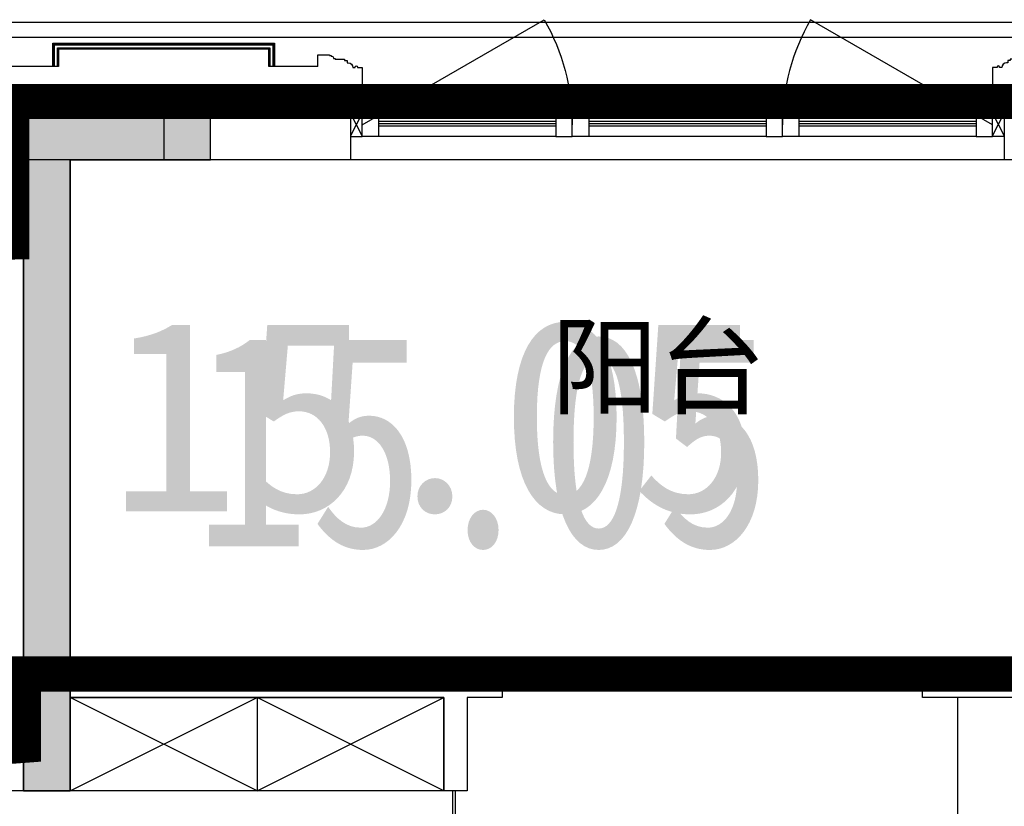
# Model space of a CAD drawing. Header units: millimetres. Extents: x 296296 to 297283, y 219875 to 220035.
# Tile 169 of 256: x 296909.01 to 296913.22, y 220018.69 to 220022.05. Entities that reach past the tile are written whole.
import ezdxf

# ---------------------------------------------------------------- set-up
doc = ezdxf.new("R2010")
doc.units = ezdxf.units.MM
doc.linetypes.add('-DASH', pattern=[0.35, 0.25, -0.1])
doc.layers.add('$面积结果', color=7, linetype='Continuous')
doc.layers.add('面积-住宅半面积', color=1, linetype='Continuous')
doc.layers.add('面积-计容-住宅-0.5', color=1, linetype='Continuous', lineweight=0)
doc.layers.add('面积-计容-住宅-1', color=1, linetype='Continuous', lineweight=0)
doc.styles.add('dw', font='simhei.ttf')
doc.styles.get("Standard").update_dxf_attribs({"font": 'arial.ttf'})

# ---------------------------------------------------------------- blocks, each defined once
blk = doc.blocks.new('wy53eu64i765i57i78i')
blk.add_hatch(color=253).paths.add_polyline_path([(1002774.853644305, 192158.4369128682), (1002774.855600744, 192158.4369128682), (1002774.865335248, 190058.4376608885), (1002574.865335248, 190058.4376608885), (1002574.855600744, 192958.4376834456), (1003374.855165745, 192958.4376794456), (1003374.855165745, 192758.4369128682), (1002774.855600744, 192758.4369128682)])
at = {"color": 253}
blk.add_lwpolyline([(1002574.855600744, 192958.4369168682), (1002574.846796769, 190058.4376608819), (1002774.846796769, 190058.4376608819), (1002774.855600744, 192758.4369128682), (1003374.855165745, 192758.4369128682), (1003374.855165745, 192958.4369128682), (1002574.855600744, 192958.4369168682)], close=True, dxfattribs=at)
blk = doc.blocks.new('sayea5yuteaytuytrauyt')
h = blk.add_hatch()
h.set_pattern_fill('钢筋混凝土', color=253, scale=100)
h.set_pattern_definition([(45, (0, 0), (-176.7766952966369, 176.7766952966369), []), (49.99999999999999, (0, 0), (717.2601826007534, -62.75213498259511), [75, -825]), (355, (0, 0), (-138.751333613, 752.1921337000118), [60, -660]), (100.4514, (59.77168, -5.22934), (578.5093817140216, 689.4395420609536), [63.74019000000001, -701.142112]), (46.1842, (0, 200), (1067.241048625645, -165.5190143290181), [112.5, -1237.5]), (96.63560000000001, (88.936745, 186.206693), (934.6627055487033, 974.1178709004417), [95.610288, -1051.713]), (351.1842, (0, 200), (934.6619451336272, 974.1186009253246), [90, -990]), (21, (100, 150), (596.9070521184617, -402.6188906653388), [75, -825]), (326.0000000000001, (100, 150), (243.3153319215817, 725.150045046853), [60, -660]), (71.4514, (149.742233, 116.448394), (840.22262858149, 322.5304967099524), [63.74019000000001, -701.142112]), (37.5, (0, 0), (12.15985531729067, 332.8938538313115), [0, -652, 0, -670, 0, -662.5]), (7.5, (0, 0), (263.0695374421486, 394.4117118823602), [0, -382, 0, -637, 0, -252.5]), (327.5, (-223, 0), (533.822436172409, -22.55487173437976), [0, -250, 0, -780, 0, -1035]), (317.5, (-323, 0), (583.1861693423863, 100.1049823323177), [0, -325, 0, -518, 0, -735])])
h.paths.add_polyline_path([(1007424.854593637, 89058.43775986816), (1007424.854593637, 87258.43856486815), (1007174.854593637, 87258.43856486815), (1007174.854593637, 89058.43775986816)])
h.paths.add_polyline_path([(1021574.855280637, 89058.43775986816), (1021574.855280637, 87258.43856486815), (1021324.855280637, 87258.43856486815), (1021324.855280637, 89058.43775986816)])
h.paths.add_polyline_path([(989374.8548266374, 89058.43775186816), (989374.8548266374, 87258.43815686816), (989124.8548266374, 87258.43815686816), (989124.8548266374, 89058.43775186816)])
h.paths.add_polyline_path([(1039624.855051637, 89058.43775186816), (1039624.855051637, 87258.43815686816), (1039374.855051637, 87258.43815686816), (1039374.855051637, 89058.43775186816)])
h.paths.add_polyline_path([(1014474.854936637, 87858.43815686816), (1014474.854936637, 84858.43816086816), (1014274.854936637, 84858.43816086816), (1014274.854936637, 87858.43815686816)])
h.paths.add_polyline_path([(1044574.854944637, 92958.43692786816), (1044574.854944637, 91158.43691286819), (1044374.854944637, 91158.43691286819), (1044374.854944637, 92758.43691286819), (1044074.854822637, 92758.43691286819), (1044074.854822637, 92958.43691286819)])
h.paths.add_polyline_path([(984374.8549336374, 92758.43691286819), (984374.8549336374, 91158.43691286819), (984174.8549336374, 91158.43691286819), (984174.8548116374, 92958.43691286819), (984674.8550556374, 92958.43691286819), (984674.8550556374, 92758.43691286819)])
h.paths.add_polyline_path([(1027974.850721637, 92758.43691286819), (1027974.850721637, 91258.40206186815), (1027774.850721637, 91258.40206186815), (1027774.850721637, 92958.43691286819), (1028324.850721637, 92958.43691286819), (1028324.850721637, 92758.43691286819)])
h.paths.add_polyline_path([(1000974.859155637, 92958.43691286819), (1000974.859155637, 91258.40206186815), (1000774.859155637, 91258.40206186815), (1000774.859155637, 92758.43691286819), (1000424.859155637, 92758.43691286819), (1000424.859155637, 92958.43691286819)])
h.paths.add_polyline_path([(1033174.859613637, 92958.43691286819), (1033174.859613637, 91258.40205786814), (1032974.859613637, 91258.40205786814), (1032974.859613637, 92758.43691286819), (1032624.859613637, 92758.43691286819), (1032624.859613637, 92958.43691286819)])
h.paths.add_polyline_path([(995774.8502636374, 92758.43691286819), (995774.8502636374, 91258.40205786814), (995574.8502636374, 91258.40205786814), (995574.8502636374, 92958.43691286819), (996124.8502636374, 92958.43691286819), (996124.8502636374, 92758.43691286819)])
h.paths.add_polyline_path([(1014874.854936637, 80258.43772586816), (1014874.854936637, 80058.43772586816), (1014274.854936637, 80058.43772586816), (1014274.854936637, 81858.43772586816), (1014474.854936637, 81858.43772586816), (1014474.854936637, 80258.43772586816)])
h.paths.add_polyline_path([(1046674.855165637, 92358.43775186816), (1046674.855165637, 90658.43777086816), (1046474.855165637, 90658.43777086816), (1046474.855165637, 92158.43775186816), (1046024.855051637, 92158.43775186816), (1046024.855051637, 92358.43775186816)])
h.paths.add_polyline_path([(982274.8547116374, 92158.43775186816), (982274.8547116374, 90658.43777086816), (982074.8547116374, 90658.43777086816), (982074.8547116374, 92358.43775186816), (982724.8548266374, 92358.43775186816), (982724.8548266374, 92158.43775186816)])
h.paths.add_polyline_path([(1042874.855566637, 80058.43772586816), (1042874.855604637, 79458.43791586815), (1042074.855596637, 79458.43791586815), (1042074.855596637, 79658.43791586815), (1042674.855566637, 79658.43791586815), (1042674.855528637, 80258.43772586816), (1043624.855539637, 80258.43772586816), (1043624.855539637, 80058.43772586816)])
h.paths.add_polyline_path([(1010674.855341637, 80058.43772586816), (1010674.855379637, 79458.43791586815), (1009874.855367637, 79458.43791586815), (1009874.855367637, 79658.43791586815), (1010474.855341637, 79658.43791586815), (1010474.855303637, 80258.43772586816), (1011424.855310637, 80258.43772586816), (1011424.855310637, 80058.43772586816)])
h.paths.add_polyline_path([(1018874.854505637, 79658.43791586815), (1018874.854505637, 79458.43791586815), (1018074.854498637, 79458.43791586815), (1018074.854536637, 80058.43772586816), (1017324.854563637, 80058.43772586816), (1017324.854563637, 80258.43772586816), (1018274.854536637, 80258.43773286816), (1018274.854536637, 79658.43791586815)])
h.paths.add_polyline_path([(986674.8542806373, 79658.43791586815), (986674.8542806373, 79458.43791586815), (985874.8542736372, 79458.43791586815), (985874.8543116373, 80058.43772586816), (985124.8543376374, 80058.43772586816), (985124.8543376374, 80258.43772586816), (986074.8543116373, 80258.43773286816), (986074.8543116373, 79658.43791586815)])
h.paths.add_polyline_path([(1016574.855280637, 92758.43691286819), (1016574.855280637, 91158.43691286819), (1016374.855280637, 91158.43691286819), (1016374.855280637, 92158.43775186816), (1016074.855051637, 92158.43775186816), (1016074.855051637, 92358.43775186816), (1016374.855280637, 92358.43775186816), (1016374.855280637, 92958.43691286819), (1016874.855280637, 92958.43691286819), (1016874.855280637, 92758.43691286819)])
h.paths.add_polyline_path([(1012374.854593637, 92158.43775186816), (1012374.854593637, 91158.43691286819), (1012174.854593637, 91158.43691286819), (1012174.854593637, 92758.43691286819), (1011874.854593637, 92758.43691286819), (1011874.854593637, 92958.43691286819), (1012374.854593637, 92958.43691286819), (1012374.854593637, 92358.43775186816), (1012674.854826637, 92358.43775186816), (1012674.854826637, 92158.43775186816)])
h.paths.add_polyline_path([(1031699.854631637, 87258.43614286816), (1031699.854631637, 86658.43778686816), (1029249.854215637, 86658.43778686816), (1029249.854215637, 87258.43614286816), (1029449.854215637, 87258.43614286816), (1029449.854215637, 86858.43778286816), (1031499.854631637, 86858.43778286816), (1031499.854631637, 87258.43614286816)])
h.paths.add_polyline_path([(999499.8556616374, 87258.43614286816), (999499.8556616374, 86658.43778686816), (997049.8552426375, 86658.43778686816), (997049.8552426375, 87258.43614286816), (997249.8552426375, 87258.43614286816), (997249.8552426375, 86858.43778286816), (999299.8556616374, 86858.43778286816), (999299.8556616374, 87258.43614286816)])
h.paths.add_polyline_path([(1029449.854215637, 89158.43772886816), (1029449.854215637, 88743.43829786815), (1029249.854215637, 88743.43829786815), (1029249.854215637, 89358.43772886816), (1031699.854631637, 89358.43772886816), (1031699.854631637, 88743.43913286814), (1031499.854631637, 88743.43913286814), (1031499.854631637, 89158.43772886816)])
h.paths.add_polyline_path([(999499.8556616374, 89358.43772886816), (999499.8556616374, 88743.43829786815), (999299.8556616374, 88743.43829786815), (999299.8556616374, 89158.43772886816), (997249.8552426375, 89158.43772886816), (997249.8552426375, 88743.43913286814), (997049.8552426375, 88743.43913286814), (997049.8552426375, 89358.43772886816)])
h.paths.add_polyline_path([(1026174.845110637, 92958.43691286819), (1026174.845110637, 90058.43717586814), (1025974.845110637, 90058.43717586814), (1025974.845110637, 92758.43691286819), (1025574.850809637, 92758.43691286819), (1025574.850809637, 92958.43691286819)])
h.paths.add_polyline_path([(1002774.864763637, 92758.43691286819), (1002774.864763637, 90058.43717586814), (1002574.864763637, 90058.43717586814), (1002574.864763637, 92958.43691286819), (1003174.859068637, 92958.43691286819), (1003174.859068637, 92758.43691286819)])
h.paths.add_polyline_path([(993974.8547306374, 92958.43691686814), (993974.8547306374, 90058.44779286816), (993774.8547306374, 90058.44779286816), (993774.8547306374, 92758.43691286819), (993374.8515306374, 92758.43691286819), (993374.8515306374, 92958.43691286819)])
h.paths.add_polyline_path([(1034974.855142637, 92758.43691286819), (1034974.855142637, 90058.44779286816), (1034774.855142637, 90058.44779286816), (1034774.855142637, 92958.43691686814), (1035374.858343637, 92958.43691286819), (1035374.858343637, 92758.43691286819)])
h.paths.add_polyline_path([(1046674.855165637, 83408.43776386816), (1046674.855165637, 80058.43772586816), (1046074.855165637, 80058.43772586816), (1046074.855165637, 80258.43772586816), (1046474.855165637, 80258.43772586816), (1046474.855165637, 83408.43776386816)])
h.paths.add_polyline_path([(982674.8547116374, 80258.43772586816), (982674.8547116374, 80058.43772586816), (982074.8547116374, 80058.43772586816), (982074.8547116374, 83408.43776386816), (982274.8547116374, 83408.43776386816), (982274.8547116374, 80258.43772586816)])
h.paths.add_polyline_path([(1001674.854280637, 89358.43772886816), (1001674.854280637, 86658.43778686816), (1001474.854280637, 86658.43778686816), (1001474.854280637, 89158.43772886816), (1000774.859155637, 89158.43772886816), (1000774.859155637, 89358.43772886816)])
h.paths.add_polyline_path([(1027274.855596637, 89158.43772886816), (1027274.855596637, 86658.43778686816), (1027074.855596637, 86658.43778686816), (1027074.855596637, 89358.43772886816), (1027974.850721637, 89358.43772886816), (1027974.850721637, 89158.43772886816)])
h.paths.add_polyline_path([(995074.8548266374, 89158.43772886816), (995074.8548266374, 86658.43778686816), (994874.8548266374, 86658.43778686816), (994874.8548266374, 89358.43772886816), (995774.8502636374, 89358.43772886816), (995774.8502636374, 89158.43772886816)])
h.paths.add_polyline_path([(1033874.855051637, 89358.43772886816), (1033874.855051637, 86658.43778686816), (1033674.855051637, 86658.43778686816), (1033674.855051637, 89158.43772886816), (1032974.859613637, 89158.43772886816), (1032974.859613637, 89358.43772886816)])
h.paths.add_polyline_path([(989374.8548266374, 92958.43691286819), (989374.8548266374, 92158.43691286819), (988974.8548266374, 92158.43691286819), (988974.8548266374, 92958.43691286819)])
h.paths.add_polyline_path([(1007574.854593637, 92958.43691286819), (1007574.854593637, 92158.43691286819), (1007174.854593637, 92158.43691286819), (1007174.854593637, 92958.43691286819)])
h.paths.add_polyline_path([(995074.8548266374, 79658.43738986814), (995074.8548266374, 79258.43738986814), (994374.8548266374, 79258.43738986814), (994374.8548266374, 79658.43738986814)])
h.paths.add_polyline_path([(1002174.854280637, 79658.43738986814), (1002174.854280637, 79258.43738986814), (1001474.854280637, 79258.43738986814), (1001474.854280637, 79658.43738986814)])
h.paths.add_polyline_path([(1027274.855596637, 79658.43738986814), (1027274.855596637, 79258.43738986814), (1026574.855596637, 79258.43738986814), (1026574.855596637, 79658.43738986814)])
h.paths.add_polyline_path([(1034374.855051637, 79658.43738986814), (1034374.855051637, 79258.43738986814), (1033674.855051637, 79258.43738986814), (1033674.855051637, 79658.43738986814)])
h.paths.add_polyline_path([(1039774.855051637, 92958.43691286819), (1039774.855051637, 92158.43691286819), (1039374.855051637, 92158.43691286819), (1039374.855051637, 92958.43691286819)])
h.paths.add_polyline_path([(1021574.855280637, 92958.43691286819), (1021574.855280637, 92158.43691286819), (1021174.855280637, 92158.43691286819), (1021174.855280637, 92958.43691286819)])
at = {"color": 253}
blk.add_lwpolyline([(1034974.855142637, 92758.43691286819), (1034974.855142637, 90058.44779286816), (1034774.855142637, 90058.44779286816), (1034774.855142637, 92958.43691686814), (1035374.858343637, 92958.43691286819), (1035374.858343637, 92758.43691286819), (1034974.855142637, 92758.43691286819)], close=True, dxfattribs=at)
blk = doc.blocks.new('4uyh5uj6kj67j75rykjtuk7tsik76ykj')
at = {"color": 253}
blk.add_text('阳台', height=337.5886524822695, dxfattribs=at).set_placement((862033.3208160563, 433705.5008984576))
blk = doc.blocks.new('*U1139')
at = {"color": 253}
for p, q in [((799.9954972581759, 150), (-799.9954984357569, 150)), ((-799.9954984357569, 150), (-799.9954984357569, -250)), ((-799.9954984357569, -250), (-5.88790499e-07, 150)), ((0, -250), (-799.9954984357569, 150)), ((0, 150), (0, -250)), ((0, 150), (0, -250)), ((0, -250), (799.9954972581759, 150)), ((799.9954972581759, -250), (0, 150)), ((799.9954972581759, -250), (799.9954972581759, 150)), ((-799.9954984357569, -250), (799.9954972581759, -250))]:
    blk.add_line(p, q, dxfattribs=at)
blk = doc.blocks.new('185洋房-边套（报建版）-旧规$0$185洋房-边套（报建版）$0$洋房户型$0$$DORLIB2D$00000131')
at = {"color": 253, "lineweight": -2}
for p, q in [((0.1499999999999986, 0.125), (0.2319490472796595, 0.1972603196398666)), ((0.2319490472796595, 0.1972603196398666), (0.2319490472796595, 0.125)), ((-0.5000000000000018, 0.125), (-0.5000000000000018, 0)), ((0.0192439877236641, 0.125), (-0.5000000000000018, 0.125)), ((0.0192439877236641, 0), (0.0192439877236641, 0.125)), ((0.3499999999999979, 0.125), (0.1499999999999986, 0.125)), ((-0.5000000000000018, 0), (0.0192439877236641, 0)), ((-0.0239902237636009, 0), (0.4999999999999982, 0)), ((-0.0239902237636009, -0.125), (-0.0239902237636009, 0)), ((0.4999999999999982, 0), (0.4999999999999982, -0.125)), ((-0.3500000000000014, -0.125), (-0.1500000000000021, -0.125)), ((-0.2319490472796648, -0.1972603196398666), (-0.2319490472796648, -0.125)), ((-0.1500000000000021, -0.125), (-0.2319490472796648, -0.1972603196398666)), ((0.4999999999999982, -0.125), (-0.0239902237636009, -0.125))]:
    blk.add_line(p, q, dxfattribs=at)
blk = doc.blocks.new('185洋房-边套（报建版）-旧规')
at = {"color": 253, "linetype": 'Continuous'}
for p, q in [((11599.99293782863, 10999.99997944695), (11600.00329558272, 13200.00045017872)), ((11600.00329558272, 13200.00045017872), (11800.00329558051, 13199.99950856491)), ((11799.99293782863, 10999.99950863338), (11800.00329558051, 13199.99950856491)), ((7949.999508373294, 10999.99997969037), (7199.999999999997, 10999.99997974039)), ((7949.999508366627, 10899.99997969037), (7949.999508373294, 10999.99997969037)), ((9900, 10999.99997956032), (9749.999508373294, 10999.99997957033)), ((9749.999508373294, 10999.99997957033), (9749.999508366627, 10899.99997957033)), ((9900, 10999.99997956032), (11599.99293782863, 10999.99997944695)), ((11799.99060733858, 10699.99997944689), (11799.99293782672, 10999.99920260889)), ((7199.999999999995, 10899.99997974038), (7949.999508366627, 10899.99997969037)), ((9749.999508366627, 10899.99997957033), (9900.000000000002, 10899.99997956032)), ((9900.000000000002, 10899.99997956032), (9900.000000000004, 10499.99997954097)), ((10000, 10499.99997954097), (10000, 10899.99997955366)), ((10000, 10899.99997955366), (11599.99216099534, 10899.99997944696)), ((11599.98905366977, 10499.99997946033), (11599.99216099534, 10899.99997944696)), ((11799.99060733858, 10699.99997944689), (11849.98983051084, 10699.9999794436)), ((9900.000000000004, 10499.99997954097), (10000, 10499.99997954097)), ((11599.98905366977, 10499.99997946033), (11849.9898304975, 10499.9999794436))]:
    blk.add_line(p, q, dxfattribs=at)
at = {"color": 253}
blk.add_lwpolyline([(9899.999998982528, 7900.004162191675), (9900.000001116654, 7300.001009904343), (7200.000116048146, 7299.999979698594), (7199.999508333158, 10899.99997972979), (7799.999508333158, 10899.99997972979), (7799.999980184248, 7900.002946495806)], close=True, dxfattribs=at)
at = {"color": 253, "yscale": 100, "zscale": 100}
for p, xscale, rotation in [((8849.999508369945, 10949.99997963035), 1800, 359.999999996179), ((9950, 9199.999979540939), 2600, 90)]:
    blk.add_blockref('185洋房-边套（报建版）-旧规$0$185洋房-边套（报建版）$0$洋房户型$0$$DORLIB2D$00000131', p, dxfattribs=dict(at, xscale=xscale, rotation=rotation))
at = {"color": 253}
blk.add_blockref('*U1139', (10799.99549843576, 10749.99997957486), dxfattribs=at)
blk = doc.blocks.new('*U1410')
at = {"color": 253}
for points in [[(7970.00000050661, 814.9999839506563), (7970.00000050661, 899.9999839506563), (7900.00000050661, 899.9999839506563), (7900.00000050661, 819.9999839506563), (7905.00000050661, 819.9999839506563), (7905.00000050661, 799.9999839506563), (7940.00000050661, 799.9999839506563), (7940.00000050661, 809.9999839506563), (7950.00000050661, 809.9999839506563), (7950.00000050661, 799.9999839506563), (7960.00000050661, 799.9999839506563)], [(8730.00000050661, 814.9999839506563), (8730.00000050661, 899.9999839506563), (8800.00000050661, 899.9999839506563), (8800.00000050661, 819.9999839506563), (8795.00000050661, 819.9999839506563), (8795.00000050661, 799.9999839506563), (8760.00000050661, 799.9999839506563), (8760.00000050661, 809.9999839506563), (8750.00000050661, 809.9999839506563), (8750.00000050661, 799.9999839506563), (8740.00000050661, 799.9999839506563)]]:
    blk.add_lwpolyline(points, close=True, dxfattribs=at)
for points in [[(7970.00000050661, 899.9999839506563), (8730.00000050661, 899.9999839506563)], [(7970.00000050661, 854.9999839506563), (8730.00000050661, 854.9999839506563)], [(7970.00000050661, 844.9999839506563), (8730.00000050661, 844.9999839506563)], [(7970.00000050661, 834.9999839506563), (8730.00000050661, 834.9999839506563)], [(7970.00000050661, 814.9999839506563), (8730.00000050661, 814.9999839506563)], [(7960.00000050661, 799.9999839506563), (8740.00000050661, 799.9999839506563)]]:
    blk.add_lwpolyline(points, dxfattribs=at)
blk = doc.blocks.new('185洋房外包（7F）-边-报建版$0$seyesryhertyheryetrye')
at = {"color": 253}
blk.add_lwpolyline([(22072.70269624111, 23949.57976469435), (22022.70269624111, 23949.57976469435), (22022.70269624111, 23849.57976469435), (22072.70269624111, 23849.57976469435)], close=True, dxfattribs=at)
for points in [[(22022.70269624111, 23849.57976469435), (22072.70269624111, 23947.07977495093)], [(22022.70269624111, 23947.07977495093), (22072.70269732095, 23849.57976468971)]]:
    blk.add_lwpolyline(points, dxfattribs=at)
blk = doc.blocks.new('*U1420')
at = {"color": 253}
for points in [[(2264.888817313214, 434.260817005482), (2164.888808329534, 434.260817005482), (2164.888808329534, 1384.260817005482), (2264.888808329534, 1384.260817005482)], [(2264.888817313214, 439.260817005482), (2169.888808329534, 439.260817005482), (2169.888808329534, 1379.260817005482), (2264.888808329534, 1379.260817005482)], [(2264.888817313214, 441.760817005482), (2172.388808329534, 441.760817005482), (2172.388808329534, 1376.760817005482), (2264.888808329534, 1376.760817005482)], [(2264.888817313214, 454.260817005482), (2184.888808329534, 454.260817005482), (2184.888808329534, 1364.260817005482), (2264.888808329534, 1364.260817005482)], [(2264.888817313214, 459.260817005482), (2189.888808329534, 459.260817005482), (2189.888808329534, 1359.260817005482), (2264.888808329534, 1359.260817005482)]]:
    blk.add_lwpolyline(points, dxfattribs=at)
blk = doc.blocks.new('*U1423')
at = {"color": 253}
blk.add_lwpolyline([(0, 10), (0, -40), (50.00000000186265, -40), (50.00000000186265, -37), (57.00000000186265, -37), (57.00000000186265, -34.0000000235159), (60.00000000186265, -34.0000000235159, 0.4142135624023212), (67.00000000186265, -27.0000000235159), (67.00000000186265, -24.0000000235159), (74.00000000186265, -24.0000000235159), (74.00000000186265, -21.0000000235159), (115.0000009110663, -21.00000039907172), (115.0000008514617, -16.00000011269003), (125.000000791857, -15.99999999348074), (125.0000006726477, -6.000000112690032), (130.0000015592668, -6.000000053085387, 0.4039906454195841), (150.0000010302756, 14.99999982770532), (160.0000006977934, 14.99999974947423), (160.0000006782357, 12.49999989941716, 0.9999999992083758), (170.0000008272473, 12.49999985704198), (170.0000008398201, 14.99999980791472), (190.0000014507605, 14.99999980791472), (190.0000014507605, 209.9999998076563)], format="xyb", dxfattribs=at)
blk = doc.blocks.new('185洋房外包（7F）-边-报建版')
at = {"color": 253, "linetype": 'Continuous'}
for p, q in [((23722.70269703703, 23849.57976468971), (24222.70269633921, 23849.57976468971)), ((24222.70269633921, 23849.57976468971), (24222.70269633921, 23649.57976468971)), ((27022.70269633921, 23849.57976468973), (28422.70269633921, 23849.57976468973)), ((27022.70269633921, 23849.57976468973), (27022.70269633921, 23649.57976468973)), ((28422.70269633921, 23849.57976468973), (28622.70269633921, 23849.57976468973)), ((28422.70269633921, 23649.57976468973), (28422.70269633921, 23749.57976468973)), ((28422.70269633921, 23749.57976468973), (28622.70269633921, 23749.57976468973)), ((23822.70269703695, 23649.57976468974), (24222.70269633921, 23649.57976468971)), ((27022.70269633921, 23649.57976468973), (28422.70269633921, 23649.57976468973))]:
    blk.add_line(p, q, dxfattribs=at)
at = {"color": 253}
for points in [[(24272.70269633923, 23799.57976684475), (25052.12555974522, 24249.57976684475, -0.1316524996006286), (25172.70269633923, 23799.57975972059)], [(26972.7026963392, 23799.57976684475), (26193.27983293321, 24249.57976684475, 0.1316524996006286), (26072.7026963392, 23799.57975972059)]]:
    blk.add_lwpolyline(points, format="xyb", dxfattribs=at)
for points in [[(32722.70266338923, 24239.57976449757), (18307.70266484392, 24239.57976449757), (18307.70266484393, 23664.57976411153), (16107.70266338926, 23664.57976411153), (16107.70266338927, 21704.57976613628), (15832.70266338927, 21704.57976613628), (15832.70266338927, 13694.57976324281), (16107.70266338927, 13694.57976324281), (16107.70266338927, 10534.57976526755), (20007.70266338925, 10534.57976526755), (20007.70266338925, 9659.57976532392), (29387.70266194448, 9659.57976487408), (29387.70266194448, 10049.5797648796)], [(32722.70266338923, 24174.57976449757), (18372.70266484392, 24174.57976449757), (18372.70266484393, 23599.57976411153), (16172.70266338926, 23599.57976411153), (16172.70266338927, 21639.57976613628), (15897.70266338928, 21639.57976613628), (15897.70266338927, 13759.57976324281), (16172.70266338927, 13759.57976324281), (16172.70266338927, 10599.57976526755), (20072.70266338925, 10599.57976526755), (20072.70266338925, 9724.5797653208), (29322.70266194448, 9724.579764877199), (29322.70266194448, 10049.5797648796)], [(27162.70269778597, 24049.57977569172), (27372.70269778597, 24049.57977569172), (27372.70269778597, 24124.57977569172), (28272.70269778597, 24124.57977569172), (28272.70269778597, 24049.57977569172), (28482.70269587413, 24049.57977569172)], [(24272.70269643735, 23929.57977495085), (26972.70269643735, 23929.57977495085)], [(24272.70269643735, 23869.57977495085), (26972.70269643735, 23869.57977495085)], [(24222.70269633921, 23649.57976468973), (27022.70269633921, 23649.57976468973)]]:
    blk.add_lwpolyline(points, dxfattribs=at)
at = {"color": 253, "xscale": -1}
for name, p, rotation in [('*U1420', (28731.96351479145, 26314.46858402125), 90), ('*U1423', (24082.70269498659, 24059.57976450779), 180), ('*U1410', (16372.7026958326, 24649.57975079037), 180), ('*U1410', (17272.7026958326, 24649.57975079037), 180), ('*U1410', (18172.7026958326, 24649.57975079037), 180), ('185洋房外包（7F）-边-报建版$0$seyesryhertyheryetrye', (4950.000000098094, 47699.1595315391), 180)]:
    blk.add_blockref(name, p, dxfattribs=dict(at, rotation=rotation))
at = {"color": 253, "rotation": 180}
for name, p in [('*U1423', (27162.70269788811, 24059.57976450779)), ('185洋房外包（7F）-边-报建版$0$seyesryhertyheryetrye', (46295.40539258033, 47699.1595315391))]:
    blk.add_blockref(name, p, dxfattribs=at)

msp = doc.modelspace()

# ---------------------------------------------------------------- block references
at = {"xscale": 0.001, "yscale": 0.001, "zscale": 0.001}
for name, p in [('4uyh5uj6kj67j75rykjtuk7tsik76ykj', (296049.2483126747, 219586.6962110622)), ('wy53eu64i765i57i78i', (295906.4483126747, 219828.6962110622)), ('sayea5yuteaytuytrauyt', (295874.2483126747, 219928.6962110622))]:
    msp.add_blockref(name, p, dxfattribs=at)

# ---------------------------------------------------------------- next in the draw order: block references
at = {"xscale": -0.001, "yscale": 0.001, "zscale": 0.001}
msp.add_blockref('185洋房-边套（报建版）-旧规', (296920.8231678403, 220008.2546487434), dxfattribs=at)

# ---------------------------------------------------------------- next in the draw order: linework, layer by layer
at = {"layer": '面积-计容-住宅-0.5', "color": 1, "linetype": '-DASH', "const_width": 0.15}
msp.add_lwpolyline([(296908.9731744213, 220021.1046486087), (296908.973165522, 220021.1046485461), (296907.4231676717, 220021.1046573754), (296907.423167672, 220018.9546575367), (296909.0231756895, 220018.9546577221), (296909.0231732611, 220019.2546404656), (296913.6231676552, 220019.2546487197), (296913.6231676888, 220020.35464874), (296913.8231676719, 220020.3546487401), (296913.8231676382, 220020.9546487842), (296913.8731675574, 220020.9546487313), (296913.8731679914, 220021.7046487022), (296908.9731652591, 220021.7046405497), (296908.9731657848, 220021.10465319), (296908.9731744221, 220021.1046531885)], dxfattribs=at)
at = {"layer": '面积-计容-住宅-1', "const_width": 0.15}
msp.add_lwpolyline([(296909.0231744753, 220019.25464906), (296913.6231679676, 220019.2546486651), (296913.6231676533, 220020.3546487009), (296915.4231677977, 220020.3546487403), (296915.423167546, 220021.0546487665), (296918.823167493, 220021.0546486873), (296918.8231675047, 220020.4546487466), (296920.3231665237, 220020.4546487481), (296920.3231665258, 220012.7546487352), (296920.9731676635, 220012.7546487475), (296920.9731676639, 220009.3546487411), (296917.1231676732, 220009.3546487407), (296917.1231676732, 220008.7546487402), (296913.6231676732, 220008.7546487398), (296913.623167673, 220010.50464874), (296908.1231676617, 220010.5046487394), (296908.1231676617, 220010.5046487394), (296904.7231676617, 220010.504648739), (296904.7231676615, 220015.454648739), (296908.0231676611, 220015.4546487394), (296908.0231676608, 220017.9546487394), (296907.3231676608, 220017.9546487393), (296907.3231676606, 220018.9546486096), (296909.0231744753, 220018.9546491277)], close=True, dxfattribs=at)

# ---------------------------------------------------------------- next in the draw order: block references
at = {"xscale": -0.001, "yscale": 0.001, "zscale": 0.001}
msp.add_blockref('185洋房外包（7F）-边-报建版', (296937.4458705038, 219997.8050689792), dxfattribs=at)

# ---------------------------------------------------------------- next in the draw order: texts
at = {"layer": '$面积结果', "color": 1, "style": 'dw'}
msp.add_text('15.05', height=0.820663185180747, dxfattribs=at).set_placement((296909.38890329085, 220019.95114876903))
at = {"layer": '面积-住宅半面积', "color": 1, "style": 'dw', "width": 0.7999999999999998}
msp.add_text('15.05', height=0.9100000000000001, dxfattribs=at).set_placement((296909.7528005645, 220019.8002951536))

doc.saveas('drawing.dxf')
